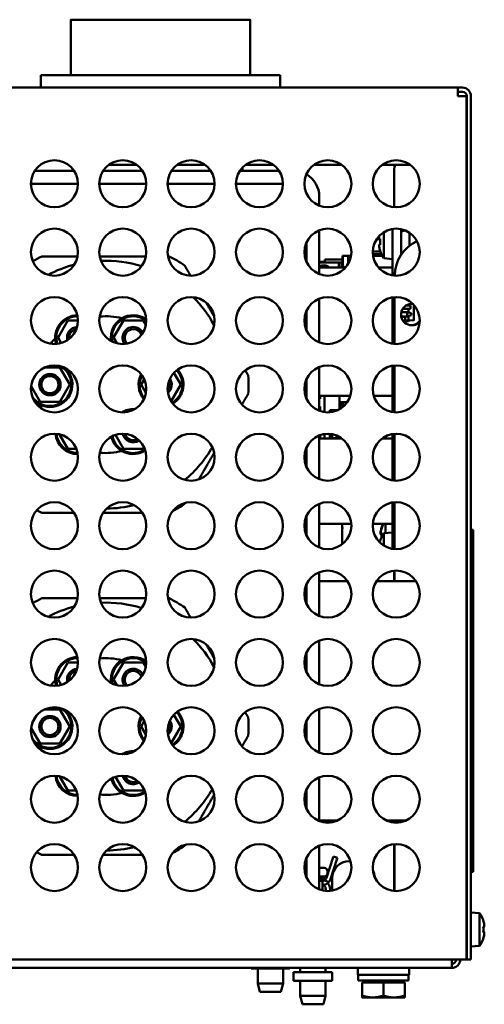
# Model space of a CAD drawing. Header units: millimetres. Extents: x 650 to 2567, y 247 to 2053.
# Tile 6 of 7: x 1733 to 1842, y 1823 to 2053. Entities that reach past the tile are written whole.
import ezdxf

# ---------------------------------------------------------------- set-up
doc = ezdxf.new("R2010")
doc.units = ezdxf.units.MM
doc.header["$LTSCALE"] = 7.692308
doc.layers.add('Видимый контур (ГОСТ)', color=7, linetype='Continuous', lineweight=50)

msp = doc.modelspace()

# ---------------------------------------------------------------- linework, layer by layer
at = {"layer": 'Видимый контур (ГОСТ)'}
for p, q in [((1786.72, 2052.91), (1744.72, 2052.91)), ((1744.72, 2039.91), (1744.72, 2052.91)), ((1786.72, 2039.91), (1786.72, 2052.91)), ((1793.72, 2039.91), (1737.72, 2039.91)), ((1737.72, 2037.01), (1737.72, 2039.91)), ((1793.72, 2037.01), (1793.72, 2039.91)), ((1342.43, 2037.01), (1835.33, 2037.01)), ((1835.33, 2037.01), (1836.38, 2037.01)), ((1835.33, 2037.01), (1835.33, 2035.01)), ((1836.38, 2036.01), (1835.33, 2036.01)), ((1837.33, 2035.01), (1835.33, 2035.01)), ((1837.33, 2035.01), (1837.33, 1833.01)), ((1837.38, 1833.01), (1837.38, 2035.01)), ((1838.38, 2035.01), (1838.38, 1833.01)), ((1753.58, 2018.91), (1760.18, 2018.91)), ((1769.58, 2018.91), (1776.18, 2018.91)), ((1785.58, 2018.91), (1792.18, 2018.91)), ((1801.58, 2018.91), (1808.18, 2018.91)), ((1817.58, 2018.91), (1824.18, 2018.91)), ((1745.49, 2017.51), (1736.27, 2017.51)), ((1761.49, 2017.51), (1752.27, 2017.51)), ((1777.49, 2017.51), (1768.27, 2017.51)), ((1793.49, 2017.51), (1784.27, 2017.51)), ((1784.89, 2018.29), (1784.89, 2017.51)), ((1820.37, 2016.91), (1820.37, 2009.03)), ((1820.37, 2016.91), (1820.37, 2009.03)), ((1735.38, 2014.51), (1746.38, 2014.51)), ((1751.38, 2014.51), (1762.38, 2014.51)), ((1767.38, 2014.51), (1778.38, 2014.51)), ((1783.38, 2014.51), (1794.38, 2014.51)), ((1802.88, 2009.39), (1802.88, 2011.51)), ((1802.88, 1993.39), (1802.88, 2003.63)), ((1820.01, 1993.08), (1820.01, 2003.94)), ((1822.01, 1997.87), (1822.01, 2003.89)), ((1822.01, 2003.36), (1822.97, 2003.6)), ((1799.58, 1999.98), (1799.58, 1997.04)), ((1799.88, 1996.22), (1799.88, 2000.8)), ((1816.32, 2001.58), (1816.91, 2001.58)), ((1816.54, 2001.88), (1816.89, 2001.88)), ((1816.9, 2002.07), (1816.9, 2002.07)), ((1816.9, 2001.6), (1817.14, 2001.6)), ((1817.14, 2000.22), (1816.9, 2000.22)), ((1808.35, 1997.69), (1808.34, 1997.69)), ((1808.34, 1997.69), (1808.34, 1996.07)), ((1809.65, 1997.69), (1808.35, 1997.69)), ((1808.35, 1997.69), (1808.35, 1995.15)), ((1810.32, 1997.69), (1809.65, 1997.69)), ((1809.65, 1997.69), (1809.65, 1995.77)), ((1817.17, 1998.63), (1815.39, 1998.63)), ((1815.4, 1998.08), (1817.41, 1998.08)), ((1817.61, 1997.69), (1815.45, 1997.69)), ((1816.9, 1999.75), (1816.9, 1999.75)), ((1817.45, 1998), (1817.45, 1997.69)), ((1817.46, 1997.69), (1817.46, 1997.96)), ((1822.01, 1998.46), (1822.36, 1998.37)), ((1804.18, 1996.22), (1802.88, 1996.22)), ((1802.88, 1996.07), (1807.46, 1996.07)), ((1803.56, 1995.36), (1803.56, 1995.36)), ((1803.95, 1995.4), (1803.96, 1995.4)), ((1808.34, 1996.82), (1804.18, 1996.82)), ((1804.18, 1996.82), (1804.18, 1996.22)), ((1804.18, 1996.82), (1804.18, 1996.82)), ((1804.18, 1996.82), (1804.18, 1996.22)), ((1804.36, 1995.36), (1804.36, 1995.36)), ((1804.36, 1994.91), (1804.36, 1995.36)), ((1807.46, 1996.07), (1808.05, 1996.07)), ((1807.46, 1994.91), (1807.46, 1996.07)), ((1808.35, 1996.07), (1808.05, 1996.07)), ((1808.05, 1994.91), (1808.05, 1996.07)), ((1808.35, 1995.15), (1808.35, 1996.69)), ((1808.35, 1996.69), (1808.35, 1996.45)), ((1808.35, 1996.69), (1808.35, 1996.69)), ((1808.35, 1996.45), (1808.35, 1996.45)), ((1808.35, 1996.07), (1808.35, 1994.91)), ((1808.35, 1996.07), (1808.35, 1996.07)), ((1818.01, 1997.08), (1820.01, 1996.91)), ((1820, 1996.91), (1820, 1994.91)), ((1809.04, 1994.91), (1802.88, 1994.91)), ((1803.56, 1995.1), (1803.56, 1994.91)), ((1804.36, 1994.91), (1804.36, 1995.1)), ((1808.35, 1995.15), (1809.07, 1994.94)), ((1808.35, 1995.15), (1808.35, 1995.15)), ((1808.35, 1995.15), (1809.07, 1994.94)), ((1820.01, 1994.91), (1816.73, 1994.91)), ((1820.01, 1994.91), (1820.01, 1993.08)), ((1802.88, 1977.39), (1802.88, 1987.63)), ((1820.01, 1987.94), (1820.01, 1977.08)), ((1820.01, 1977.08), (1820.01, 1987.94)), ((1820.52, 1977.02), (1820.52, 1988)), ((1820.52, 1977.02), (1820.52, 1988)), ((1823.74, 1986.28), (1823.74, 1986.02)), ((1825.04, 1986.12), (1825.04, 1982.66)), ((1799.58, 1983.98), (1799.58, 1981.04)), ((1799.88, 1980.22), (1799.88, 1984.8)), ((1822.09, 1984.49), (1823.45, 1984.49)), ((1822.39, 1985.22), (1824.19, 1985.22)), ((1823.17, 1986.02), (1824.19, 1986.02)), ((1823.45, 1984.49), (1824.35, 1984.24)), ((1823.45, 1983.49), (1823.45, 1984.49)), ((1823.74, 1985.22), (1823.74, 1984.41)), ((1824.35, 1984.24), (1824.35, 1983.74)), ((1744.03, 1982.51), (1741.72, 1978.51)), ((1746.38, 1982.51), (1744.03, 1982.51)), ((1757.03, 1982.51), (1754.72, 1978.51)), ((1761.64, 1982.51), (1757.03, 1982.51)), ((1762.27, 1981.42), (1761.64, 1982.51)), ((1822.05, 1983.49), (1823.45, 1983.49)), ((1822.93, 1983.41), (1822.07, 1983.41)), ((1822.52, 1982.41), (1822.93, 1982.41)), ((1822.94, 1982.41), (1822.94, 1983.41)), ((1822.94, 1982.54), (1823.73, 1982.5)), ((1823.7, 1982.43), (1822.94, 1982.43)), ((1822.95, 1983.49), (1822.95, 1983.41)), ((1822.95, 1981.96), (1822.95, 1982.41)), ((1823.7, 1982.35), (1822.95, 1982.35)), ((1823.45, 1983.49), (1824.35, 1983.74)), ((1823.73, 1982.47), (1823.73, 1982.5)), ((1823.73, 1982.5), (1823.73, 1982.5)), ((1823.74, 1982.5), (1823.73, 1982.5)), ((1823.73, 1982.47), (1823.73, 1982.46)), ((1823.74, 1983.57), (1823.74, 1982.6)), ((1824.94, 1982.56), (1823.74, 1982.5)), ((1823.74, 1982.5), (1823.74, 1982.47)), ((1823.74, 1982.5), (1823.74, 1982.5)), ((1823.82, 1982.5), (1823.82, 1982.47)), ((1741.72, 1978.51), (1742.45, 1977.24)), ((1754.72, 1978.51), (1755.48, 1977.19)), ((1736.7, 1970.08), (1735.7, 1968.35)), ((1742.14, 1971.51), (1738.59, 1971.51)), ((1744.45, 1967.51), (1742.14, 1971.51)), ((1770.45, 1967.51), (1768.86, 1970.26)), ((1802.88, 1961.39), (1802.88, 1971.63)), ((1820.01, 1971.94), (1820.01, 1964.91)), ((1820.01, 1961.08), (1820.01, 1971.94)), ((1820.52, 1961.02), (1820.52, 1972)), ((1820.52, 1961.02), (1820.52, 1972)), ((1761.92, 1968.73), (1761.22, 1967.51)), ((1799.58, 1967.98), (1799.58, 1965.04)), ((1799.88, 1964.22), (1799.88, 1968.8)), ((1735.42, 1967.15), (1737.53, 1963.51)), ((1742.14, 1963.51), (1744.45, 1967.51)), ((1761.22, 1967.51), (1762.31, 1965.61)), ((1768.21, 1963.62), (1770.45, 1967.51)), ((1737.53, 1963.51), (1742.14, 1963.51)), ((1799.88, 1964.91), (1799.62, 1964.91)), ((1799.75, 1964.54), (1799.88, 1964.54)), ((1810.15, 1964.91), (1802.88, 1964.91)), ((1802.88, 1964.36), (1803.06, 1964.18)), ((1803.06, 1964.18), (1802.88, 1964.18)), ((1803.06, 1964.91), (1803.06, 1964.18)), ((1804.1, 1964.91), (1804.1, 1961.06)), ((1804.1, 1964.91), (1804.1, 1961.06)), ((1807.6, 1963.44), (1807.6, 1964.91)), ((1807.6, 1961.73), (1807.6, 1963.44)), ((1807.6, 1963.44), (1809.45, 1963.44)), ((1808.1, 1963.44), (1808.1, 1962.05)), ((1808.35, 1963.44), (1808.35, 1962.24)), ((1820.01, 1964.91), (1815.62, 1964.91)), ((1820, 1964.91), (1820, 1961.08)), ((1802.88, 1962.24), (1803.06, 1962.42)), ((1802.88, 1962.42), (1803.06, 1962.42)), ((1803.06, 1962.42), (1803.06, 1961.32)), ((1805.35, 1961.56), (1805.35, 1961.03)), ((1807.28, 1961.56), (1805.35, 1961.56)), ((1805.35, 1961.43), (1805.9, 1961.43)), ((1805.9, 1961.43), (1806.9, 1961.43)), ((1805.9, 1961.1), (1805.9, 1961.43)), ((1806.9, 1961.56), (1806.9, 1961.43)), ((1806.9, 1961.56), (1806.9, 1961.39)), ((1806.9, 1961.43), (1806.9, 1961.39)), ((1808.1, 1962.08), (1808.15, 1962.08)), ((1742.08, 1955.88), (1744.03, 1952.51)), ((1755.16, 1955.73), (1757.03, 1952.51)), ((1802.88, 1945.39), (1802.88, 1955.63)), ((1808.18, 1954.91), (1802.88, 1954.91)), ((1803.06, 1955.7), (1803.06, 1954.91)), ((1804.1, 1955.95), (1804.1, 1954.91)), ((1804.1, 1955.95), (1804.1, 1954.91)), ((1805.35, 1955.99), (1805.35, 1954.91)), ((1805.9, 1955), (1805.35, 1955)), ((1805.9, 1955), (1805.9, 1955.91)), ((1806.9, 1955), (1805.9, 1955)), ((1806.9, 1955.63), (1806.9, 1955)), ((1806.9, 1955.63), (1806.9, 1954.91)), ((1806.9, 1955), (1806.9, 1954.91)), ((1808, 1954.91), (1808, 1955.04)), ((1808.1, 1954.97), (1808.1, 1954.91)), ((1820.01, 1954.91), (1817.58, 1954.91)), ((1820, 1955.94), (1820, 1954.91)), ((1820.01, 1945.08), (1820.01, 1955.94)), ((1820.01, 1954.91), (1820.01, 1945.08)), ((1820.52, 1945.02), (1820.52, 1956)), ((1820.52, 1945.02), (1820.52, 1956)), ((1744.03, 1952.51), (1746.01, 1952.51)), ((1757.03, 1952.51), (1761.64, 1952.51)), ((1761.64, 1952.51), (1761.85, 1952.87)), ((1799.58, 1951.98), (1799.58, 1949.04)), ((1799.88, 1948.22), (1799.88, 1952.8)), ((1820.52, 1929.02), (1820.52, 1940)), ((1820.52, 1929.02), (1820.52, 1940)), ((1802.88, 1929.39), (1802.88, 1939.63)), ((1820.01, 1939.94), (1820.01, 1934.91)), ((1820.01, 1929.08), (1820.01, 1939.94)), ((1799.58, 1935.98), (1799.58, 1933.04)), ((1799.88, 1932.22), (1799.88, 1936.8)), ((1799.88, 1934.91), (1799.58, 1934.91)), ((1810.37, 1934.91), (1802.88, 1934.91)), ((1808.26, 1930.17), (1808.26, 1934.91)), ((1808.26, 1933.76), (1808.26, 1933.76)), ((1808.26, 1933.76), (1808.26, 1930.17)), ((1808.27, 1933.76), (1808.26, 1933.76)), ((1808.27, 1930.18), (1808.27, 1934.91)), ((1808.27, 1933.76), (1808.27, 1933.76)), ((1808.27, 1933.76), (1808.27, 1933.76)), ((1808.27, 1930.18), (1808.27, 1933.76)), ((1808.27, 1933.76), (1808.27, 1933.76)), ((1820.01, 1934.91), (1815.4, 1934.91)), ((1817.23, 1933.07), (1817.23, 1933.07)), ((1817.28, 1933.07), (1817.28, 1933.07)), ((1820, 1934.91), (1820, 1932.91)), ((1838.38, 1933.51), (1838.88, 1933.51)), ((1838.88, 1933.51), (1838.88, 1930.51)), ((1817.23, 1932.6), (1817.28, 1932.6)), ((1817.28, 1932.6), (1817.52, 1932.6)), ((1818.01, 1932.73), (1820.01, 1932.91)), ((1838.88, 1856.51), (1838.88, 1930.51)), ((1820.37, 1923.98), (1820.37, 1921.51)), ((1820.37, 1923.98), (1820.37, 1921.51)), ((1820.52, 1921.51), (1820.52, 1924)), ((1820.52, 1921.51), (1820.52, 1924)), ((1802.88, 1913.39), (1802.88, 1923.63)), ((1799.58, 1919.98), (1799.58, 1917.04)), ((1799.88, 1916.22), (1799.88, 1920.8)), ((1809.49, 1921.51), (1802.88, 1921.51)), ((1825.49, 1921.51), (1816.27, 1921.51)), ((1837.38, 1920.51), (1837.33, 1920.56)), ((1802.88, 1897.39), (1802.88, 1907.63)), ((1799.58, 1903.98), (1799.58, 1901.04)), ((1799.88, 1900.22), (1799.88, 1904.8)), ((1744.03, 1902.51), (1741.72, 1898.51)), ((1746.38, 1902.51), (1744.03, 1902.51)), ((1757.03, 1902.51), (1754.72, 1898.51)), ((1761.64, 1902.51), (1757.03, 1902.51)), ((1762.27, 1901.42), (1761.64, 1902.51)), ((1741.72, 1898.51), (1742.45, 1897.24)), ((1754.72, 1898.51), (1755.48, 1897.19)), ((1802.88, 1881.39), (1802.88, 1891.63)), ((1736.7, 1890.08), (1735.7, 1888.35)), ((1742.14, 1891.51), (1738.59, 1891.51)), ((1744.45, 1887.51), (1742.14, 1891.51)), ((1770.45, 1887.51), (1768.86, 1890.26)), ((1735.42, 1887.15), (1737.53, 1883.51)), ((1742.14, 1883.51), (1744.45, 1887.51)), ((1761.92, 1888.73), (1761.22, 1887.51)), ((1761.22, 1887.51), (1762.31, 1885.61)), ((1768.21, 1883.62), (1770.45, 1887.51)), ((1799.58, 1887.98), (1799.58, 1885.04)), ((1799.88, 1884.22), (1799.88, 1888.8)), ((1737.53, 1883.51), (1742.14, 1883.51)), ((1742.08, 1875.88), (1744.03, 1872.51)), ((1755.16, 1875.73), (1757.03, 1872.51)), ((1802.88, 1865.39), (1802.88, 1875.63)), ((1744.03, 1872.51), (1746.01, 1872.51)), ((1757.03, 1872.51), (1761.64, 1872.51)), ((1761.64, 1872.51), (1761.85, 1872.87)), ((1799.58, 1871.98), (1799.58, 1869.04)), ((1799.88, 1868.22), (1799.88, 1872.8)), ((1837.38, 1866.51), (1837.33, 1866.46)), ((1807.18, 1865.51), (1802.88, 1865.51)), ((1823.18, 1865.51), (1818.59, 1865.51)), ((1820.37, 1865.51), (1820.37, 1865.03)), ((1820.37, 1865.51), (1820.37, 1865.03)), ((1820.52, 1865.02), (1820.52, 1865.51)), ((1820.52, 1865.02), (1820.52, 1865.51)), ((1802.88, 1849.39), (1802.88, 1859.63)), ((1820.37, 1859.98), (1820.37, 1849.03)), ((1820.37, 1859.98), (1820.37, 1849.03)), ((1820.52, 1849.02), (1820.52, 1860)), ((1820.52, 1849.02), (1820.52, 1860)), ((1806.18, 1857.12), (1806.13, 1856.95)), ((1806.18, 1857.12), (1807.13, 1856.81)), ((1799.58, 1855.98), (1799.58, 1853.04)), ((1799.88, 1852.22), (1799.88, 1856.8)), ((1804.55, 1852.1), (1806.13, 1856.95)), ((1807.08, 1856.64), (1805.5, 1851.79)), ((1807.08, 1856.64), (1807.13, 1856.81)), ((1809.88, 1856.01), (1810.18, 1856.01)), ((1838.88, 1856.51), (1838.88, 1853.51)), ((1799.58, 1854.41), (1799.88, 1854.41)), ((1802.88, 1854.41), (1804, 1854.41)), ((1804.8, 1853.61), (1804.8, 1853.21)), ((1838.38, 1853.51), (1838.88, 1853.51)), ((1799.88, 1852.41), (1799.8, 1852.41)), ((1804.65, 1852.41), (1802.88, 1852.41)), ((1804.47, 1851.91), (1802.88, 1851.91)), ((1803.6, 1851.41), (1802.88, 1851.41)), ((1803.6, 1849.41), (1803.6, 1851.41)), ((1805.15, 1851.14), (1804.03, 1851.51)), ((1805.5, 1851.41), (1805.33, 1851.41)), ((1805.5, 1851.78), (1805.5, 1851.41)), ((1805.88, 1849.1), (1805.88, 1852.01)), ((1803.6, 1849.41), (1803.6, 1849.16)), ((1804.49, 1849.02), (1804.37, 1849.75)), ((1805.5, 1849.04), (1805.36, 1849.91)), ((1840.38, 1843.83), (1838.38, 1844.01)), ((1840.38, 1843.83), (1840.38, 1836.18)), ((1837.38, 1841.89), (1837.33, 1841.94)), ((1841.25, 1842.09), (1841.29, 1842.11)), ((1841.25, 1840.7), (1841.49, 1840.7)), ((1841.49, 1839.32), (1841.25, 1839.32)), ((1837.38, 1838.13), (1837.33, 1838.08)), ((1841.29, 1837.91), (1841.25, 1837.93)), ((1840.38, 1836.18), (1838.38, 1836.01)), ((1835.33, 1833.01), (1383.88, 1833.01)), ((1833.88, 1831.01), (1833.88, 1833.01)), ((1835.33, 1833.01), (1837.33, 1833.01)), ((1838.38, 1833.01), (1837.38, 1833.01)), ((1833.88, 1831.01), (1343.88, 1831.01)), ((1786.95, 1830.91), (1786.95, 1831.01)), ((1786.95, 1830.91), (1795.95, 1830.91)), ((1788.5, 1827.41), (1788.5, 1830.91)), ((1794.4, 1827.41), (1794.4, 1830.91)), ((1795.95, 1830.91), (1795.95, 1831.01)), ((1805.88, 1830.01), (1796.88, 1830.01)), ((1796.88, 1828.01), (1796.88, 1830.01)), ((1798.43, 1830.01), (1798.43, 1831.01)), ((1804.33, 1830.01), (1804.33, 1831.01)), ((1805.88, 1828.01), (1805.88, 1830.01)), ((1811.88, 1829.41), (1811.88, 1831.01)), ((1811.88, 1829.41), (1823.88, 1829.41)), ((1811.98, 1829.41), (1811.98, 1828.11)), ((1823.88, 1829.41), (1823.88, 1831.01)), ((1788.5, 1827.41), (1794.4, 1827.41)), ((1789, 1825.41), (1788.5, 1827.41)), ((1793.9, 1825.41), (1794.4, 1827.41)), ((1796.88, 1828.01), (1805.88, 1828.01)), ((1798.43, 1824.51), (1798.43, 1828.01)), ((1804.33, 1824.51), (1804.33, 1828.01)), ((1823.78, 1828.11), (1811.98, 1828.11)), ((1812.88, 1827.61), (1817.88, 1827.61)), ((1812.88, 1827.61), (1812.88, 1824.56)), ((1813.53, 1827.61), (1813.53, 1828.11)), ((1817.88, 1827.61), (1822.88, 1827.61)), ((1817.88, 1827.61), (1817.88, 1824.56)), ((1822.23, 1827.61), (1822.23, 1828.11)), ((1822.88, 1827.61), (1822.88, 1824.56)), ((1823.78, 1828.96), (1823.78, 1828.11)), ((1793.9, 1825.41), (1789, 1825.41)), ((1798.43, 1824.51), (1804.33, 1824.51)), ((1798.93, 1822.51), (1798.43, 1824.51)), ((1803.83, 1822.51), (1798.93, 1822.51)), ((1803.83, 1822.51), (1804.33, 1824.51)), ((1812.88, 1824.11), (1815.38, 1824.11)), ((1815.38, 1824.11), (1820.38, 1824.11)), ((1820.38, 1824.11), (1822.88, 1824.11))]:
    msp.add_line(p, q, dxfattribs=at)
for centre, radius in [((1740.88, 2014.51), 5.5), ((1756.88, 2014.51), 5.5), ((1772.88, 2014.51), 5.5), ((1788.88, 2014.51), 5.5), ((1804.88, 2014.51), 5.5), ((1820.88, 2014.51), 5.5), ((1740.88, 1998.51), 5.5), ((1756.88, 1998.51), 5.5), ((1772.88, 1998.51), 5.5), ((1788.88, 1998.51), 5.5), ((1804.88, 1998.51), 5.5), ((1820.88, 1998.51), 5.5), ((1740.88, 1982.51), 5.5), ((1756.88, 1982.51), 5.5), ((1772.88, 1982.51), 5.5), ((1788.88, 1982.51), 5.5), ((1804.88, 1982.51), 5.5), ((1820.88, 1982.51), 5.5), ((1740.88, 1966.51), 5.5), ((1739.83, 1967.51), 2.5), ((1756.88, 1966.51), 5.5), ((1772.88, 1966.51), 5.5), ((1788.88, 1966.51), 5.5), ((1804.88, 1966.51), 5.5), ((1820.88, 1966.51), 5.5), ((1739.83, 1967.51), 2), ((1740.88, 1950.51), 5.5), ((1756.88, 1950.51), 5.5), ((1772.88, 1950.51), 5.5), ((1788.88, 1950.51), 5.5), ((1804.88, 1950.51), 5.5), ((1820.88, 1950.51), 5.5), ((1740.88, 1934.51), 5.5), ((1756.88, 1934.51), 5.5), ((1772.88, 1934.51), 5.5), ((1788.88, 1934.51), 5.5), ((1804.88, 1934.51), 5.5), ((1820.88, 1934.51), 5.5), ((1740.88, 1918.51), 5.5), ((1756.88, 1918.51), 5.5), ((1772.88, 1918.51), 5.5), ((1788.88, 1918.51), 5.5), ((1804.88, 1918.51), 5.5), ((1820.88, 1918.51), 5.5), ((1740.88, 1902.51), 5.5), ((1756.88, 1902.51), 5.5), ((1772.88, 1902.51), 5.5), ((1788.88, 1902.51), 5.5), ((1804.88, 1902.51), 5.5), ((1820.88, 1902.51), 5.5), ((1740.88, 1886.51), 5.5), ((1756.88, 1886.51), 5.5), ((1772.88, 1886.51), 5.5), ((1788.88, 1886.51), 5.5), ((1804.88, 1886.51), 5.5), ((1820.88, 1886.51), 5.5), ((1739.83, 1887.51), 2.5), ((1739.83, 1887.51), 2), ((1740.88, 1870.51), 5.5), ((1756.88, 1870.51), 5.5), ((1772.88, 1870.51), 5.5), ((1788.88, 1870.51), 5.5), ((1804.88, 1870.51), 5.5), ((1820.88, 1870.51), 5.5), ((1740.88, 1854.51), 5.5), ((1756.88, 1854.51), 5.5), ((1772.88, 1854.51), 5.5), ((1788.88, 1854.51), 5.5), ((1804.88, 1854.51), 5.5), ((1820.88, 1854.51), 5.5)]:
    msp.add_circle(centre, radius, dxfattribs=at)
for centre, radius, start, end in [((1744.72, 2052.91), 0.00002, 98.6915, 180), ((1786.72, 2052.91), 0.00002, 0, 81.3085), ((1836.38, 2035.01), 2, 0, 90), ((1836.38, 2035.01), 1, 0, 90), ((1796.88, 2011.51), 6, 0, 60.374), ((1823.23, 2000.91), 6.48, 198.9032, 216.1943), ((1752.83, 1967.51), 33.5, 116.4244, 120.5254), ((1752.83, 1967.51), 29, 104.5743, 117.5874), ((1752.83, 1967.51), 29, 73.0073, 92.1062), ((1752.83, 1967.51), 33.5, 56.4244, 63.5756), ((1803.96, 1993.53), 1.9, 46.5784, 124.3682), ((1803.96, 1993.53), 1.87, 77.6822, 102.3178), ((1803.95, 1993.53), 1.9, 46.5785, 89.9671), ((1752.83, 1967.51), 29, 28.679, 44.9235), ((1824.52, 1983.91), 2.5, 84.0565, 318.0952), ((1746.33, 1978.51), 5.25, 91.023, 196.4237), ((1759.33, 1978.51), 5.25, 54.5768, 188.3982), ((1746.33, 1978.51), 5, 90.4772, 196.9696), ((1752.83, 1967.51), 16, 76.0864, 94.9078), ((1759.33, 1978.51), 5, 52.4124, 190.5626), ((1823.69, 1982.47), 0.04, 270, 0), ((1823.69, 1982.47), 0.04, 270, 0), ((1823.69, 1982.47), 0.04, 270, 0), ((1823.7, 1982.47), 0.12, 270, 0), ((1823.7, 1982.47), 0.04, 270, 0), ((1824.37, 1983.91), 2.5, 271.7092, 323.739), ((1824.94, 1982.66), 0.1, 273, 0), ((1746.33, 1978.51), 2.5, 93.6683, 193.7784), ((1746.33, 1978.51), 2, 99.7249, 187.7218), ((1759.33, 1978.51), 2.5, 26.6017, 216.3732), ((1759.33, 1978.51), 2, 18.4034, 224.5715), ((1752.83, 1967.51), 16, 137.2448, 143.2657), ((1739.83, 1967.51), 5, 213.8602, 58.9341), ((1739.83, 1967.51), 5.25, 224.1951, 48.5992), ((1765.83, 1967.51), 5.25, 152.3985, 220.3521), ((1765.83, 1967.51), 5, 301.594, 42.2596), ((1765.83, 1967.51), 5.25, 301.8832, 41.9704), ((1765.83, 1967.51), 5, 153.7562, 218.9944), ((1765.83, 1967.51), 2, 321.0772, 22.7764), ((1765.83, 1967.51), 2.5, 310.5181, 33.3355), ((1752.83, 1967.51), 33.5, 356.4244, 3.5756), ((1752.83, 1967.51), 16, 197.1806, 200.4102), ((1759.33, 1956.51), 5.25, 86.6458, 120.8868), ((1759.33, 1956.51), 5, 91.887, 115.6456), ((1746.33, 1956.51), 5.25, 185.5152, 269.985), ((1746.33, 1956.51), 5, 185.9781, 269.5221), ((1759.33, 1956.51), 5.25, 193.0798, 302.4965), ((1759.33, 1956.51), 5, 192.3355, 303.2409), ((1759.33, 1956.51), 2.5, 191.537, 304.0394), ((1759.33, 1956.51), 2, 195.2078, 300.3686), ((1752.83, 1967.51), 16, 265.1689, 283.9136), ((1752.83, 1967.51), 29, 309.7654, 329.6467), ((1752.83, 1967.51), 33.5, 241.2907, 243.5756), ((1752.83, 1967.51), 29, 270.5463, 283.4473), ((1752.83, 1967.51), 33.5, 298.0549, 303.5756), ((1823.57, 1931.91), 6.48, 152.4091, 161.0968), ((1823.61, 1931.91), 6.48, 152.4091, 161.0968), ((1823.23, 1928.91), 6.48, 143.8057, 161.0968), ((1752.83, 1887.51), 33.5, 116.4244, 120.5254), ((1752.83, 1887.51), 33.5, 56.4244, 63.5756), ((1752.83, 1887.51), 29, 104.5743, 117.5874), ((1752.83, 1887.51), 29, 73.0073, 92.1062), ((1752.83, 1887.51), 29, 28.679, 44.9235), ((1746.33, 1898.51), 5.25, 91.023, 196.4237), ((1746.33, 1898.51), 5, 90.4772, 196.9696), ((1752.83, 1887.51), 16, 76.0864, 94.9078), ((1759.33, 1898.51), 5.25, 54.5768, 188.3982), ((1759.33, 1898.51), 5, 52.4124, 190.5626), ((1746.33, 1898.51), 2.5, 93.6683, 193.7784), ((1759.33, 1898.51), 2.5, 26.6017, 216.3732), ((1746.33, 1898.51), 2, 99.7249, 187.7218), ((1759.33, 1898.51), 2, 18.4034, 224.5715), ((1752.83, 1887.51), 16, 137.2448, 143.2657), ((1739.83, 1887.51), 5, 213.8602, 58.9341), ((1739.83, 1887.51), 5.25, 224.1951, 48.5992), ((1765.83, 1887.51), 5.25, 152.3985, 220.3521), ((1765.83, 1887.51), 5, 153.7562, 218.9944), ((1765.83, 1887.51), 5, 301.594, 42.2596), ((1765.83, 1887.51), 5.25, 301.8832, 41.9704), ((1752.83, 1887.51), 33.5, 356.4244, 3.5756), ((1765.83, 1887.51), 2, 321.0772, 22.7764), ((1765.83, 1887.51), 2.5, 310.5181, 33.3355), ((1752.83, 1887.51), 16, 197.1806, 200.4102), ((1759.33, 1876.51), 5.25, 86.6458, 120.8868), ((1759.33, 1876.51), 5, 91.887, 115.6456), ((1746.33, 1876.51), 5.25, 185.5152, 269.985), ((1746.33, 1876.51), 5, 185.9781, 269.5221), ((1759.33, 1876.51), 2.5, 191.537, 304.0394), ((1759.33, 1876.51), 2, 195.2078, 300.3686), ((1759.33, 1876.51), 5.25, 193.0798, 302.4965), ((1759.33, 1876.51), 5, 192.3355, 303.2409), ((1752.83, 1887.51), 16, 265.1689, 283.9136), ((1752.83, 1887.51), 29, 309.7654, 329.6467), ((1752.83, 1887.51), 33.5, 298.0549, 303.5756), ((1752.83, 1887.51), 33.5, 241.2907, 243.5756), ((1752.83, 1887.51), 29, 270.5463, 283.4473), ((1809.88, 1852.01), 4, 90, 180), ((1804, 1853.61), 0.8, 0, 90), ((1804, 1853.21), 0.8, 270, 0), ((1811.88, 1852.01), 4, 3.185, 27.8632), ((1803.6, 1852.41), 1, 270, 295.4027), ((1803.6, 1852.41), 2, 270, 320.6988), ((1803.6, 1849.63), 0.78, 9, 90), ((1803.6, 1852.41), 1, 295.4027, 342), ((1803.6, 1849.63), 1.78, 9, 44.1766), ((1803.6, 1852.41), 2, 320.6988, 342), ((1835.16, 1840.01), 6.48, 18.9032, 36.1943), ((1835.16, 1840.01), 6.44, 10.3893, 18.8392), ((1835.16, 1840.01), 6.44, 341.1608, 349.6107), ((1835.16, 1840.01), 6.48, 323.8057, 341.0968), ((1833.88, 1833.01), 2, 270, 0), ((1833.88, 1833.01), 1, 270, 0)]:
    msp.add_arc(centre, radius, start, end, dxfattribs=at)
for centre, major_axis, ratio, start_param, end_param in [((1829.37, 2016.91), (-2, -8.77), 1, 4.712389, 4.936482), ((1829.37, 2016.91), (0, 9), 1, 1.346703, 1.570796), ((1729.76, 2013.91), (3.66, -6.55), 1, 1.562082, 1.570796), ((1823.23, 2000.91), (1.16, 6.34), 1, 1.524609, 1.570796), ((1823.23, 2000.91), (-1.45, -6.27), 1, 4.712389, 4.758326), ((1818.01, 2000.91), (0, -3.83), 0.000857, 6.282014, 8.495284), ((1820.01, 2000.91), (0, -4), 0.000857, 6.283111, 8.713367), ((1824.01, 2000.91), (0, 2.95), 0.000857, 4.408698, 5.517708), ((1823.23, 2001.83), (-6.34, 0.01), 0.707107, 6.231676, 6.337119), ((1823.23, 2001.83), (-6.34, -0.01), 0.707107, 6.229251, 6.334695), ((1823.23, 1999.98), (-6.34, 0.01), 0.707107, 6.231676, 6.337119), ((1823.23, 1999.98), (-6.34, -0.01), 0.707107, 6.229251, 6.334695), ((1822.61, 2000.91), (0, 6.36), 0.865757, 1.462241, 1.679352), ((1822.61, 2000.91), (0, -6.36), 0.866614, 4.643958, 4.78082), ((1829.52, 1992.91), (0.11, 9), 1, 0.444825, 1.570796), ((1829.52, 1992.91), (-3.77, 8.17), 1, 0, 1.126049), ((1823.23, 2000.91), (1.16, -6.34), 1, 4.712389, 4.859868), ((1823.23, 2000.91), (-2.08, 6.1), 1, 1.423317, 1.570796), ((1822.61, 2001.99), (-5.51, -3.18), 0.000428, 6.175372, 6.392483), ((1808.35, 1994.15), (0, -3.4), 0.000857, 3.967693, 4.112286), ((1824.52, 1983.91), (0.26, 2.49), 1, 0, 0.103946), ((1824.19, 1985.62), (0, -0.4), 0.000857, 0.000002, 3.141594), ((1823.74, 1982.6), (0, 0.1), 0.000857, 3.141593, 4.70965), ((1824.37, 1983.91), (0.07, -2.5), 1, 0, 0.908511), ((1824.52, 1983.91), (0, -2.5), 1, 0, 0.839791), ((1808.26, 1931.26), (0, 3.4), 0.000857, 5.53849, 7.027881), ((1808.27, 1931.26), (0, 3.4), 0.000857, 5.53849, 7.027881), ((1823.57, 1932.83), (-6.34, 0.01), 0.707107, 6.231676, 6.337119), ((1823.56, 1932.83), (-6.34, -0.01), 0.707107, 6.229251, 6.334695), ((1823.57, 1931.91), (1.16, 6.34), 1, 1.423317, 1.570796), ((1823.56, 1931.91), (-2.08, -6.1), 1, 4.712389, 4.859868), ((1823.61, 1932.83), (-6.34, 0.01), 0.707107, 6.231676, 6.337119), ((1823.61, 1932.83), (-6.34, -0.01), 0.707107, 6.229251, 6.334695), ((1823.61, 1931.91), (1.16, 6.34), 1, 1.423317, 1.570796), ((1823.61, 1931.91), (-2.08, -6.1), 1, 4.712389, 4.859868), ((1822.94, 1930.83), (-5.51, 3.18), 0.000428, 6.173887, 6.390998), ((1822.99, 1930.83), (-5.51, 3.18), 0.000428, 6.173887, 6.390998), ((1818.39, 1931.91), (0, -3.83), 0.000857, 1.797161, 2.472378), ((1823.23, 1928.91), (1.69, 6.22), 1, 1.507163, 1.570796), ((1823.23, 1928.91), (-2.08, -6.1), 1, 4.712389, 4.775874), ((1822.61, 1927.83), (-5.51, 3.18), 0.000428, 6.173887, 6.390998), ((1822.94, 1931.91), (0, -6.36), 0.866614, 4.643958, 4.729722), ((1822.94, 1931.91), (0, 6.36), 0.865757, 1.494953, 1.587028), ((1822.99, 1931.91), (0, -6.36), 0.866614, 4.643958, 4.715383), ((1822.99, 1931.91), (0, 6.36), 0.865757, 1.462241, 1.572705), ((1818.01, 1928.91), (0, 3.83), 0.000857, 4.952971, 6.284357), ((1820.01, 1928.91), (0, 4), 0.000857, 4.754913, 6.28326), ((1835.16, 1840.93), (6.34, 0), 0.707107, 6.230463, 6.335907), ((1835.78, 1840.01), (0, -6.36), 0.866186, 1.462241, 1.679352), ((1835.16, 1839.08), (6.34, 0), 0.707107, 6.230463, 6.335907), ((1817.88, 1828.96), (0, 10.22), 0.57735, 4.712389, 4.756471)]:
    msp.add_ellipse(centre, major_axis=major_axis, ratio=ratio, start_param=start_param, end_param=end_param, dxfattribs=at)
for points in [[(1816.9, 2001.6), (1816.97, 2001.51), (1817.05, 2001.43), (1817.12, 2001.34)], [(1816.9, 2001.6), (1816.97, 2001.51), (1817.05, 2001.43), (1817.12, 2001.34)], [(1816.9, 2000.22), (1816.97, 2000.31), (1817.05, 2000.39), (1817.12, 2000.48)], [(1816.9, 2000.22), (1816.97, 2000.31), (1817.05, 2000.39), (1817.12, 2000.48)], [(1817.23, 1932.6), (1817.3, 1932.51), (1817.38, 1932.43), (1817.45, 1932.34)], [(1817.23, 1932.6), (1817.3, 1932.51), (1817.38, 1932.43), (1817.45, 1932.34)], [(1817.28, 1932.6), (1817.35, 1932.51), (1817.43, 1932.43), (1817.5, 1932.34)], [(1817.28, 1932.6), (1817.35, 1932.51), (1817.42, 1932.43), (1817.5, 1932.34)], [(1841.49, 1840.7), (1841.42, 1840.61), (1841.35, 1840.53), (1841.27, 1840.44)], [(1841.49, 1839.32), (1841.42, 1839.41), (1841.35, 1839.49), (1841.27, 1839.58)]]:
    msp.add_open_spline(points, degree=3, dxfattribs=at)
for points, weights in [([(1817.14, 1998.83), (1817.14, 1998.83), (1817.14, 1998.83)], [1.00000200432, 1.00000100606, 1]), ([(1746.29, 1997.51), (1742.29, 1997.51), (1737.93, 1997.51)], [1.04604332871, 1.03155802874, 1]), ([(1762.29, 1997.51), (1756.76, 1997.51), (1751.48, 1997.51)], [1.03326490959, 1.06201890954, 1.05779147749]), ([(1767.74, 1997.51), (1767.61, 1997.51), (1767.48, 1997.51)], [1, 1.00093592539, 1.00185683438]), ([(1772.75, 1993.01), (1772.07, 1994.19), (1771.36, 1995.42)], [1.01831249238, 1.0100161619, 1]), ([(1778.32, 1983.37), (1777.34, 1985.07), (1776.35, 1986.78)], [1.05804053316, 1.05689583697, 1.05127597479]), ([(1786.27, 1969.6), (1785.9, 1970.24), (1785.53, 1970.87)], [1, 1.00522567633, 1.00998322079]), ([(1784.78, 1962.85), (1785.51, 1964.11), (1786.27, 1965.42)], [1.01947647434, 1.01072398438, 1]), ([(1774.65, 1945.3), (1776.5, 1948.5), (1778.28, 1951.58)], [1.03871826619, 1.05575930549, 1.0579955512]), ([(1771.36, 1939.6), (1771.43, 1939.71), (1771.5, 1939.83)], [1, 1.00094310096, 1.0018709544]), ([(1737.93, 1937.51), (1741.86, 1937.51), (1745.49, 1937.51)], [1, 1.02837833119, 1.04295101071]), ([(1752.27, 1937.51), (1756.79, 1937.51), (1761.49, 1937.51)], [1.05824123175, 1.05972977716, 1.03716045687]), ([(1817.47, 1933.99), (1817.47, 1933.99), (1817.47, 1933.99)], [1, 1.00000100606, 1.00000200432]), ([(1817.52, 1933.99), (1817.52, 1933.99), (1817.52, 1933.99)], [1, 1.00000100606, 1.00000200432]), ([(1817.14, 1930.99), (1817.14, 1930.99), (1817.14, 1930.99)], [1, 1.00000100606, 1.00000200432]), ([(1746.29, 1917.51), (1742.29, 1917.51), (1737.93, 1917.51)], [1.04604332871, 1.03155802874, 1]), ([(1762.29, 1917.51), (1756.76, 1917.51), (1751.48, 1917.51)], [1.03326490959, 1.06201890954, 1.05779147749]), ([(1767.74, 1917.51), (1767.61, 1917.51), (1767.48, 1917.51)], [1, 1.00093592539, 1.00185683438]), ([(1772.75, 1913.01), (1772.07, 1914.19), (1771.36, 1915.42)], [1.01831249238, 1.0100161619, 1]), ([(1778.32, 1903.37), (1777.34, 1905.07), (1776.35, 1906.78)], [1.05804053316, 1.05689583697, 1.05127597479]), ([(1786.27, 1889.6), (1785.9, 1890.24), (1785.53, 1890.87)], [1, 1.00522567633, 1.00998322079]), ([(1784.78, 1882.85), (1785.51, 1884.11), (1786.27, 1885.42)], [1.01947647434, 1.01072398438, 1]), ([(1774.65, 1865.3), (1776.5, 1868.5), (1778.28, 1871.58)], [1.03871826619, 1.05575930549, 1.0579955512]), ([(1771.36, 1859.6), (1771.43, 1859.71), (1771.5, 1859.83)], [1, 1.00094310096, 1.0018709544]), ([(1737.93, 1857.51), (1741.86, 1857.51), (1745.49, 1857.51)], [1, 1.02837833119, 1.04295101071]), ([(1752.27, 1857.51), (1756.79, 1857.51), (1761.49, 1857.51)], [1.05824123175, 1.05972977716, 1.03716045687]), ([(1812.88, 1824.56), (1814.22, 1824.11), (1815.38, 1824.11)], [1, 1.0379548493, 1]), ([(1812.88, 1824.11), (1812.88, 1824.11), (1812.88, 1824.56)], [1, 1.0379548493, 1]), ([(1815.38, 1824.11), (1816.54, 1824.11), (1817.88, 1824.56)], [1, 1.0379548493, 1]), ([(1817.88, 1824.56), (1819.22, 1824.11), (1820.38, 1824.11)], [1, 1.0379548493, 1]), ([(1820.38, 1824.11), (1821.54, 1824.11), (1822.88, 1824.56)], [1, 1.0379548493, 1]), ([(1822.88, 1824.56), (1822.88, 1824.11), (1822.88, 1824.11)], [1, 1.0379548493, 1])]:
    msp.add_rational_spline(points, weights, degree=2, dxfattribs=at)
for points, knots in [([(1802.88, 1995.07), (1802.9, 1995.08), (1802.91, 1995.09), (1803.09, 1995.21), (1803.28, 1995.29), (1803.63, 1995.38), (1803.79, 1995.4), (1803.95, 1995.4)], [7.2465284, 7.2465284, 7.2465284, 7.2465284, 7.272287, 7.272287, 7.592287, 7.592287, 7.8538796, 7.8538796, 7.8538796, 7.8538796]), ([(1803.56, 1995.36), (1803.56, 1995.36), (1803.56, 1995.35), (1803.56, 1995.33), (1803.56, 1995.31), (1803.56, 1995.26), (1803.56, 1995.23), (1803.56, 1995.17), (1803.56, 1995.14), (1803.56, 1995.1)], [-0.15050494, -0.15050494, -0.15050494, -0.15050494, -0.14132447, -0.14132447, -0.13203352, -0.13203352, -0.12258547, -0.12258547, -0.11296204, -0.11296204, -0.11296204, -0.11296204]), ([(1804.36, 1995.1), (1804.36, 1995.14), (1804.36, 1995.17), (1804.36, 1995.23), (1804.36, 1995.26), (1804.36, 1995.31), (1804.36, 1995.33), (1804.36, 1995.35), (1804.36, 1995.36), (1804.36, 1995.36)], [0.11296204, 0.11296204, 0.11296204, 0.11296204, 0.12258547, 0.12258547, 0.13203352, 0.13203352, 0.14132447, 0.14132447, 0.15050037, 0.15050037, 0.15050037, 0.15050037]), ([(1804.36, 1995.36), (1804.55, 1995.32), (1804.74, 1995.24), (1805.02, 1995.08), (1805.13, 1995), (1805.23, 1994.91)], [1.7857819, 1.7857819, 1.7857819, 1.7857819, 2.1057819, 2.1057819, 2.3144497, 2.3144497, 2.3144497, 2.3144497])]:
    msp.add_open_spline(points, degree=3, knots=knots, dxfattribs=at)

doc.saveas('drawing.dxf')
